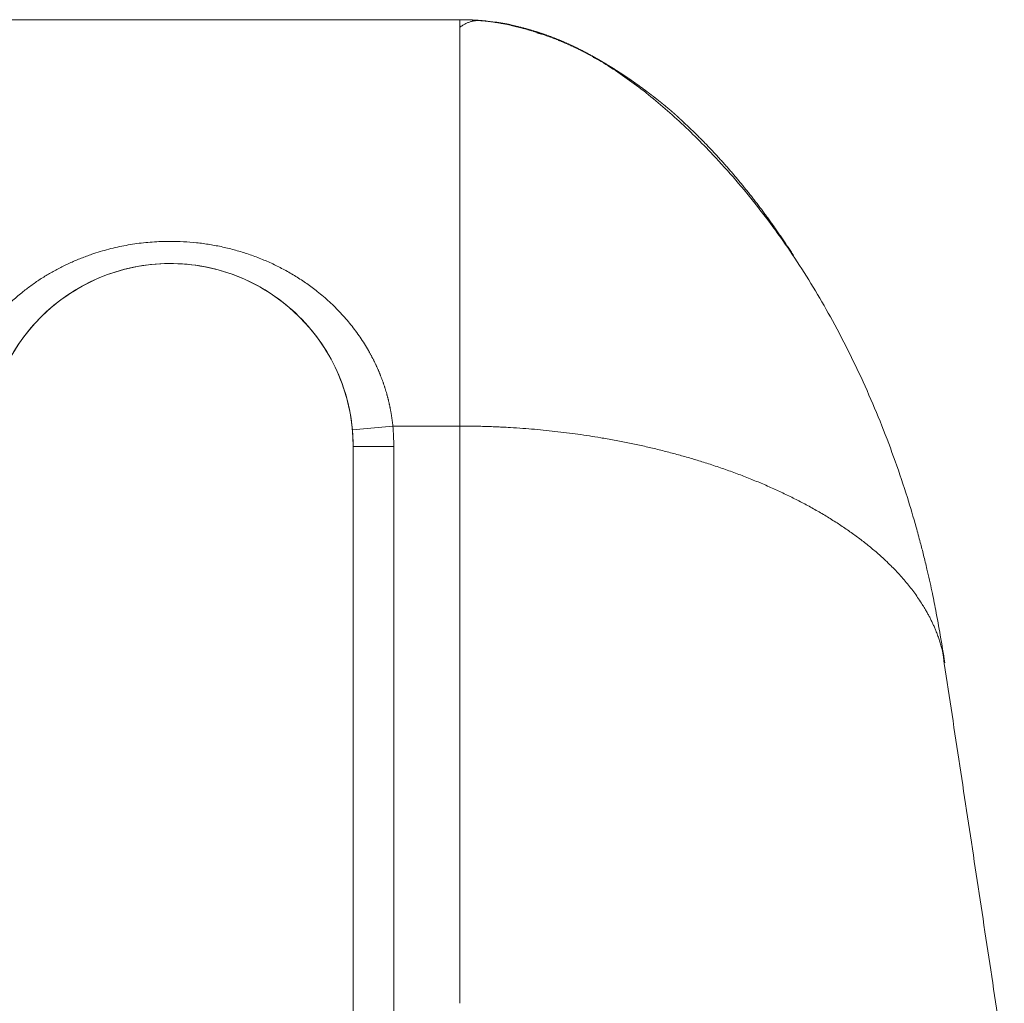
# Model space of a CAD drawing. Header units: millimetres. Extents: x 176 to 9387, y -11044 to -3322.
# Tile 225 of 256: x 8412 to 8509, y -9795 to -9698. Entities that reach past the tile are written whole.
import ezdxf

# ---------------------------------------------------------------- set-up
doc = ezdxf.new("R2010")
doc.units = ezdxf.units.MM
doc.header["$LTSCALE"] = 0.3175
doc.layers.add('1轮廓实线层', color=7, linetype='Continuous', lineweight=18)

msp = doc.modelspace()

# ---------------------------------------------------------------- linework, layer by layer
at = {"layer": '1轮廓实线层'}
for p, q in [((8380.6887, -9698.19279), (8455.35631, -9698.19279)), ((8455.35631, -9698.19279), (8455.35631, -9698.33825)), ((8455.35631, -9707.23884), (8455.35631, -9738.19279)), ((8448.76521, -9738.19279), (8444.78177, -9738.55643)), ((8455.35631, -9738.19279), (8448.76521, -9738.19279)), ((8455.35631, -9738.19279), (8455.35631, -9795.01091)), ((8444.85631, -9812.19279), (8444.85631, -9740.19279)), ((8444.85631, -9740.19279), (8448.85631, -9740.19279)), ((8444.85631, -9831.19279), (8444.85631, -9740.19279)), ((8448.85631, -9740.19279), (8448.85631, -9812.19279))]:
    msp.add_line(p, q, dxfattribs=at)
for radius, end in [(18, 180), (18, 5.2159086), (22, 5.2159086)]:
    msp.add_arc((8426.85631, -9740.19279), radius, 0, end, dxfattribs=at)
for points, degree, knots in [([(8455.35631, -9707.23884), (8455.35631, -9705.73478), (8455.35631, -9702.53512), (8455.35631, -9700.13838), (8455.35631, -9698.6972), (8455.35631, -9698.19315), (8455.35631, -9698.19282)], 5, [0, 0, 0, 0, 0, 0, 0.42822926, 1, 1, 1, 1, 1, 1]), ([(8460.35631, -9698.72421), (8460.35631, -9698.72268), (8460.35631, -9698.721), (8460.35631, -9698.71901), (8460.35631, -9698.71883), (8460.35631, -9698.71864)], 3, [0, 0, 0, 0, 0.90781238, 0.90781238, 1, 1, 1, 1]), ([(8460.35631, -9698.71864), (8460.3812, -9698.72389), (8460.43101, -9698.73441), (8460.5057, -9698.75048), (8460.58042, -9698.76677), (8460.65516, -9698.7833), (8460.72992, -9698.80007), (8460.80472, -9698.81709), (8460.87953, -9698.83434), (8460.95437, -9698.85184), (8461.02923, -9698.86958), (8461.10412, -9698.88756), (8461.17902, -9698.90578), (8461.25396, -9698.92424), (8461.32891, -9698.94295), (8461.40389, -9698.96189), (8461.47889, -9698.98108), (8461.55391, -9699.00051), (8461.62895, -9699.02019), (8461.70402, -9699.04011), (8461.77911, -9699.06027), (8461.85422, -9699.08068), (8461.92935, -9699.10132), (8462.0045, -9699.12222), (8462.07967, -9699.14335), (8462.15487, -9699.16473), (8462.23008, -9699.18636), (8462.30532, -9699.20823), (8462.38057, -9699.23035), (8462.45585, -9699.25271), (8462.53114, -9699.27531), (8462.60646, -9699.29816), (8462.68179, -9699.32126), (8462.75715, -9699.3446), (8462.83252, -9699.36819), (8462.90791, -9699.39202), (8462.98332, -9699.4161), (8463.05875, -9699.44043), (8463.1342, -9699.465), (8463.20967, -9699.48982), (8463.28515, -9699.51489), (8463.36066, -9699.5402), (8463.43618, -9699.56576), (8463.51171, -9699.59157), (8463.58727, -9699.61763), (8463.66284, -9699.64393), (8463.73843, -9699.67049), (8463.81403, -9699.69729), (8463.88966, -9699.72434), (8463.9653, -9699.75163), (8464.04095, -9699.77918), (8464.11662, -9699.80697), (8464.19231, -9699.83502), (8464.26801, -9699.86331), (8464.34373, -9699.89185), (8464.41946, -9699.92064), (8464.49521, -9699.94968), (8464.57098, -9699.97897), (8464.64675, -9700.00852), (8464.72255, -9700.03831), (8464.79835, -9700.06835), (8464.87418, -9700.09864), (8464.92732, -9700.12004), (8464.9552, -9700.13132), (8464.95782, -9700.13238)], 3, [0, 0, 0, 0, 0.01583442, 0.03168428, 0.04754969, 0.06343076, 0.0793276, 0.09524034, 0.11116909, 0.12711396, 0.14307507, 0.15905252, 0.17504644, 0.19105694, 0.20708414, 0.22312814, 0.23918907, 0.25526703, 0.27136214, 0.28747452, 0.30360428, 0.31975153, 0.33591639, 0.35209896, 0.36829938, 0.38451774, 0.40075416, 0.41700876, 0.43328165, 0.44957294, 0.46588274, 0.48221117, 0.49855835, 0.51492437, 0.53130937, 0.54771344, 0.5641367, 0.58057926, 0.59704124, 0.61352275, 0.63002389, 0.64654479, 0.66308555, 0.67964627, 0.69622709, 0.71282809, 0.72944941, 0.74609113, 0.76275338, 0.77943627, 0.7961399, 0.81286439, 0.82960984, 0.84637637, 0.86316407, 0.87997307, 0.89680347, 0.91365537, 0.93052889, 0.94742413, 0.96434121, 0.98128022, 0.99824127, 1, 1, 1, 1]), ([(8460.35631, -9698.7423), (8460.35631, -9698.73222), (8460.35631, -9698.72635), (8460.35631, -9698.72442), (8460.35631, -9698.72426), (8460.35631, -9698.72421)], 3, [0, 0, 0, 0, 0.8669389, 0.8669389, 1, 1, 1, 1]), ([(8469.3602, -9702.32999), (8469.33334, -9702.31434), (8469.27962, -9702.28304), (8469.19892, -9702.23636), (8469.11816, -9702.1899), (8469.03733, -9702.14367), (8468.95642, -9702.09768), (8468.87545, -9702.05191), (8468.7944, -9702.00637), (8468.71328, -9701.96107), (8468.63209, -9701.91599), (8468.55084, -9701.87116), (8468.46951, -9701.82655), (8468.38811, -9701.78218), (8468.30664, -9701.73805), (8468.22511, -9701.69415), (8468.1435, -9701.65049), (8468.06182, -9701.60707), (8467.98008, -9701.56388), (8467.89826, -9701.52094), (8467.81638, -9701.47823), (8467.73443, -9701.43576), (8467.65241, -9701.39354), (8467.57032, -9701.35156), (8467.48817, -9701.30982), (8467.40594, -9701.26832), (8467.32365, -9701.22706), (8467.24129, -9701.18606), (8467.15886, -9701.14529), (8467.07636, -9701.10477), (8466.9938, -9701.0645), (8466.91117, -9701.02448), (8466.82848, -9700.9847), (8466.74571, -9700.94518), (8466.66288, -9700.9059), (8466.57998, -9700.86687), (8466.49702, -9700.82809), (8466.41399, -9700.78957), (8466.33089, -9700.75129), (8466.24773, -9700.71327), (8466.1645, -9700.67551), (8466.08121, -9700.638), (8465.99785, -9700.60074), (8465.91442, -9700.56374), (8465.83093, -9700.52699), (8465.74737, -9700.4905), (8465.66375, -9700.45427), (8465.58006, -9700.4183), (8465.49631, -9700.38259), (8465.41249, -9700.34714), (8465.32861, -9700.31195), (8465.24466, -9700.27702), (8465.16065, -9700.24235), (8465.07657, -9700.20794), (8464.99243, -9700.1738), (8464.90823, -9700.13993), (8464.82396, -9700.10631), (8464.73963, -9700.07297), (8464.65523, -9700.03989), (8464.57077, -9700.00707), (8464.48625, -9699.97453), (8464.40166, -9699.94225), (8464.31701, -9699.91025), (8464.2323, -9699.87851), (8464.14752, -9699.84705), (8464.06268, -9699.81585), (8463.97778, -9699.78493), (8463.89281, -9699.75428), (8463.80778, -9699.72391), (8463.72269, -9699.69381), (8463.63753, -9699.66398), (8463.55232, -9699.63443), (8463.46704, -9699.60516), (8463.3817, -9699.57617), (8463.29629, -9699.54745), (8463.21083, -9699.51902), (8463.1253, -9699.49086), (8463.03971, -9699.46298), (8462.95406, -9699.43539), (8462.86834, -9699.40808), (8462.78257, -9699.38105), (8462.69673, -9699.3543), (8462.61084, -9699.32784), (8462.52488, -9699.30166), (8462.43886, -9699.27577), (8462.35278, -9699.25017), (8462.26664, -9699.22485), (8462.18043, -9699.19982), (8462.09417, -9699.17508), (8462.00785, -9699.15064), (8461.92146, -9699.12648), (8461.83502, -9699.10261), (8461.74851, -9699.07904), (8461.66195, -9699.05575), (8461.57532, -9699.03277), (8461.48864, -9699.01007), (8461.40189, -9698.98768), (8461.31509, -9698.96558), (8461.22822, -9698.94377), (8461.1413, -9698.92227), (8461.05431, -9698.90106), (8460.96727, -9698.88015), (8460.88017, -9698.85954), (8460.79301, -9698.83924), (8460.70579, -9698.81923), (8460.61851, -9698.79953), (8460.53117, -9698.78014), (8460.44378, -9698.76103), (8460.38546, -9698.74854), (8460.35631, -9698.7423)], 3, [0, 0, 0, 0, 0.00958317, 0.01916094, 0.02873332, 0.03830032, 0.04786194, 0.05741821, 0.06696913, 0.07651471, 0.08605498, 0.09558994, 0.1051196, 0.11464399, 0.12416312, 0.133677, 0.14318566, 0.15268911, 0.16218736, 0.17168044, 0.18116837, 0.19065116, 0.20012884, 0.20960143, 0.21906895, 0.22853143, 0.23798888, 0.24744133, 0.25688881, 0.26633133, 0.27576894, 0.28520164, 0.29462948, 0.30405248, 0.31347066, 0.32288406, 0.3322927, 0.34169662, 0.35109585, 0.36049042, 0.36988036, 0.3792657, 0.38864649, 0.39802274, 0.40739451, 0.41676182, 0.42612472, 0.43548323, 0.4448374, 0.45418727, 0.46353288, 0.47287425, 0.48221145, 0.4915445, 0.50087346, 0.51019835, 0.51951924, 0.52883615, 0.53814915, 0.54745826, 0.55676354, 0.56606504, 0.57536281, 0.58465688, 0.59394732, 0.60323417, 0.61251748, 0.6217973, 0.63107369, 0.6403467, 0.64961638, 0.65888279, 0.66814598, 0.67740601, 0.68666293, 0.6959168, 0.70516768, 0.71441563, 0.7236607, 0.73290297, 0.74214247, 0.75137929, 0.76061348, 0.7698451, 0.77907422, 0.7883009, 0.79752521, 0.80674721, 0.81596697, 0.82518455, 0.83440003, 0.84361347, 0.85282494, 0.86203452, 0.87124226, 0.88044825, 0.88965255, 0.89885525, 0.9080564, 0.91725609, 0.92645439, 0.93565138, 0.94484713, 0.95404172, 0.96323522, 0.97242772, 0.9816193, 0.99081003, 1, 1, 1, 1]), ([(8464.95783, -9700.13238), (8464.9805, -9700.14155), (8465.02848, -9700.16104), (8465.10172, -9700.19101), (8465.1776, -9700.22231), (8465.25349, -9700.25385), (8465.32939, -9700.28565), (8465.40531, -9700.31769), (8465.48124, -9700.34999), (8465.55718, -9700.38254), (8465.63313, -9700.41534), (8465.7091, -9700.44839), (8465.78508, -9700.4817), (8465.86107, -9700.51526), (8465.93707, -9700.54906), (8466.01308, -9700.58313), (8466.08911, -9700.61744), (8466.16514, -9700.65201), (8466.24119, -9700.68683), (8466.31725, -9700.7219), (8466.39331, -9700.75722), (8466.46939, -9700.7928), (8466.54548, -9700.82863), (8466.62158, -9700.86471), (8466.69768, -9700.90105), (8466.7738, -9700.93764), (8466.84993, -9700.97449), (8466.92607, -9701.01159), (8467.00221, -9701.04894), (8467.07837, -9701.08654), (8467.15453, -9701.1244), (8467.2307, -9701.16252), (8467.30688, -9701.20089), (8467.38307, -9701.23951), (8467.45926, -9701.27839), (8467.53547, -9701.31752), (8467.61168, -9701.3569), (8467.6879, -9701.39655), (8467.76412, -9701.43644), (8467.84036, -9701.47659), (8467.9166, -9701.517), (8467.99284, -9701.55766), (8468.0691, -9701.59858), (8468.14536, -9701.63975), (8468.22162, -9701.68117), (8468.29789, -9701.72286), (8468.37417, -9701.7648), (8468.45045, -9701.80699), (8468.52674, -9701.84944), (8468.60304, -9701.89214), (8468.67934, -9701.93511), (8468.75564, -9701.97832), (8468.83195, -9702.0218), (8468.90826, -9702.06552), (8468.98458, -9702.10951), (8469.0609, -9702.15375), (8469.13722, -9702.19825), (8469.21355, -9702.24301), (8469.28989, -9702.28801), (8469.34072, -9702.31819), (8469.36616, -9702.33329)], 3, [0, 0, 0, 0, 0.01487887, 0.0314987, 0.04814039, 0.06480403, 0.08148975, 0.09819762, 0.11492777, 0.13168029, 0.14845528, 0.16525285, 0.1820731, 0.19891612, 0.21578202, 0.2326709, 0.24958286, 0.266518, 0.28347642, 0.30045822, 0.3174635, 0.33449236, 0.35154488, 0.36862119, 0.38572136, 0.4028455, 0.41999371, 0.43716608, 0.45436271, 0.4715837, 0.48882913, 0.50609911, 0.52339373, 0.54071309, 0.55805728, 0.57542639, 0.59282052, 0.61023976, 0.6276842, 0.64515394, 0.66264907, 0.68016968, 0.69771586, 0.7152877, 0.73288529, 0.75050873, 0.7681581, 0.78583349, 0.803535, 0.8212627, 0.8390167, 0.85679707, 0.8746039, 0.89243729, 0.91029731, 0.92818406, 0.94609762, 0.96403807, 0.9820055, 1, 1, 1, 1]), ([(8503.0885, -9761.49172), (8502.95299, -9760.60007), (8502.67527, -9758.89544), (8502.24454, -9756.50045), (8501.80551, -9754.32819), (8501.39984, -9752.52168), (8501.01039, -9750.92037), (8500.66138, -9749.56059), (8500.1465, -9747.66684), (8499.35309, -9744.99443), (8497.84479, -9740.48417), (8495.5077, -9734.6141), (8492.27268, -9728.04702), (8488.64783, -9721.97463), (8484.75784, -9716.55656), (8480.74433, -9711.87559), (8476.78712, -9707.95337), (8473.07571, -9704.80975), (8470.5264, -9703.07804), (8469.25539, -9702.30157)], 3, [0, 0, 0, 0, 0.03918548, 0.07421482, 0.10102383, 0.13178873, 0.15195496, 0.17029926, 0.19288142, 0.23693644, 0.29138477, 0.39925689, 0.50983043, 0.60653326, 0.70295433, 0.79755795, 0.86707496, 0.93534383, 1, 1, 1, 1]), ([(8477.06013, -9707.98678), (8477.05575, -9707.98249), (8477.04699, -9707.9739), (8477.03359, -9707.96086), (8477.02002, -9707.94768), (8477.00623, -9707.93436), (8476.99225, -9707.9209), (8476.97807, -9707.9073), (8476.96369, -9707.89356), (8476.9491, -9707.87967), (8476.93432, -9707.86565), (8476.91934, -9707.85148), (8476.90415, -9707.83717), (8476.88877, -9707.82272), (8476.87318, -9707.80812), (8476.85739, -9707.79339), (8476.8414, -9707.77851), (8476.82522, -9707.76349), (8476.80883, -9707.74833), (8476.79224, -9707.73303), (8476.77544, -9707.71759), (8476.75845, -9707.702), (8476.74126, -9707.68627), (8476.72386, -9707.67041), (8476.70626, -9707.6544), (8476.68846, -9707.63824), (8476.67046, -9707.62195), (8476.65226, -9707.60552), (8476.63386, -9707.58894), (8476.61525, -9707.57222), (8476.59645, -9707.55536), (8476.57744, -9707.53837), (8476.55822, -9707.52123), (8476.53881, -9707.50394), (8476.5192, -9707.48652), (8476.49938, -9707.46896), (8476.47936, -9707.45126), (8476.45913, -9707.43341), (8476.43871, -9707.41543), (8476.41808, -9707.3973), (8476.39725, -9707.37904), (8476.37621, -9707.36063), (8476.35498, -9707.34209), (8476.33354, -9707.32341), (8476.31189, -9707.30458), (8476.29005, -9707.28562), (8476.268, -9707.26652), (8476.24574, -9707.24728), (8476.22329, -9707.2279), (8476.20063, -9707.20838), (8476.17776, -9707.18873), (8476.15469, -9707.16893), (8476.13142, -9707.149), (8476.10795, -9707.12893), (8476.08426, -9707.10872), (8476.06038, -9707.08838), (8476.03629, -9707.0679), (8476.012, -9707.04728), (8475.9875, -9707.02652), (8475.96279, -9707.00563), (8475.93789, -9706.98461), (8475.91277, -9706.96345), (8475.88745, -9706.94215), (8475.86193, -9706.92072), (8475.8362, -9706.89915), (8475.81027, -9706.87745), (8475.78413, -9706.85561), (8475.75778, -9706.83364), (8475.73123, -9706.81154), (8475.70447, -9706.7893), (8475.67751, -9706.76693), (8475.65034, -9706.74443), (8475.62296, -9706.72179), (8475.59538, -9706.69903), (8475.56759, -9706.67613), (8475.5396, -9706.6531), (8475.51139, -9706.62994), (8475.48299, -9706.60665), (8475.45437, -9706.58323), (8475.42555, -9706.55968), (8475.39652, -9706.536), (8475.36728, -9706.5122), (8475.33783, -9706.48826), (8475.30818, -9706.4642), (8475.27832, -9706.44001), (8475.24825, -9706.41569), (8475.21798, -9706.39124), (8475.18749, -9706.36667), (8475.1568, -9706.34197), (8475.1259, -9706.31715), (8475.09479, -9706.29221), (8475.06347, -9706.26714), (8475.03195, -9706.24194), (8475.00021, -9706.21662), (8474.96827, -9706.19118), (8474.93611, -9706.16562), (8474.90375, -9706.13993), (8474.87118, -9706.11413), (8474.8384, -9706.0882), (8474.80541, -9706.06215), (8474.77221, -9706.03599), (8474.7388, -9706.0097), (8474.70518, -9705.98329), (8474.67135, -9705.95677), (8474.63731, -9705.93013), (8474.60307, -9705.90337), (8474.56861, -9705.8765), (8474.53394, -9705.84951), (8474.49906, -9705.82241), (8474.46396, -9705.79519), (8474.42866, -9705.76786), (8474.39315, -9705.74041), (8474.35743, -9705.71286), (8474.32149, -9705.68519), (8474.28535, -9705.65741), (8474.24899, -9705.62951), (8474.21242, -9705.60151), (8474.17564, -9705.5734), (8474.13865, -9705.54518), (8474.10145, -9705.51686), (8474.06403, -9705.48842), (8474.0264, -9705.45988), (8473.98856, -9705.43123), (8473.95051, -9705.40248), (8473.91225, -9705.37363), (8473.87377, -9705.34467), (8473.83509, -9705.3156), (8473.79619, -9705.28644), (8473.75707, -9705.25717), (8473.71775, -9705.22781), (8473.67821, -9705.19834), (8473.63846, -9705.16877), (8473.59849, -9705.13911), (8473.55832, -9705.10935), (8473.51793, -9705.07949), (8473.47732, -9705.04954), (8473.43651, -9705.01949), (8473.39548, -9704.98935), (8473.35423, -9704.95911), (8473.31278, -9704.92879), (8473.27111, -9704.89837), (8473.22922, -9704.86786), (8473.18712, -9704.83726), (8473.14481, -9704.80657), (8473.10229, -9704.77579), (8473.05955, -9704.74493), (8473.01659, -9704.71398), (8472.97342, -9704.68294), (8472.93004, -9704.65182), (8472.88645, -9704.62062), (8472.84264, -9704.58934), (8472.79861, -9704.55797), (8472.75437, -9704.52652), (8472.70992, -9704.495), (8472.66525, -9704.46339), (8472.62037, -9704.43171), (8472.57527, -9704.39995), (8472.52996, -9704.36812), (8472.48443, -9704.33621), (8472.43869, -9704.30422), (8472.39274, -9704.27217), (8472.34657, -9704.24004), (8472.30018, -9704.20785), (8472.25358, -9704.17558), (8472.20677, -9704.14325), (8472.15974, -9704.11085), (8472.1125, -9704.07838), (8472.06504, -9704.04585), (8472.01736, -9704.01325), (8471.96947, -9703.98059), (8471.92137, -9703.94788), (8471.87305, -9703.9151), (8471.82452, -9703.88226), (8471.77577, -9703.84936), (8471.7268, -9703.81641), (8471.67762, -9703.7834), (8471.62823, -9703.75034), (8471.57862, -9703.71722), (8471.5288, -9703.68405), (8471.47876, -9703.65083), (8471.42851, -9703.61756), (8471.37804, -9703.58425), (8471.32735, -9703.55088), (8471.27646, -9703.51747), (8471.22534, -9703.48402), (8471.17402, -9703.45052), (8471.12247, -9703.41698), (8471.07072, -9703.3834), (8471.01875, -9703.34978), (8470.96656, -9703.31613), (8470.91416, -9703.28243), (8470.86154, -9703.2487), (8470.80871, -9703.21494), (8470.75567, -9703.18115), (8470.70241, -9703.14732), (8470.64894, -9703.11347), (8470.59525, -9703.07958), (8470.54135, -9703.04567), (8470.48724, -9703.01173), (8470.43291, -9702.97777), (8470.37837, -9702.94379), (8470.32361, -9702.90979), (8470.26864, -9702.87576), (8470.21346, -9702.84172), (8470.15806, -9702.80766), (8470.10245, -9702.77359), (8470.04663, -9702.7395), (8469.99059, -9702.7054), (8469.93434, -9702.67129), (8469.87788, -9702.63717), (8469.82121, -9702.60304), (8469.76432, -9702.56891), (8469.70722, -9702.53477), (8469.6499, -9702.50063), (8469.59238, -9702.46649), (8469.53464, -9702.43235), (8469.47669, -9702.39821), (8469.41854, -9702.36407), (8469.37966, -9702.34136), (8469.3602, -9702.32999)], 3, [0, 0, 0, 0, 0.003355, 0.00671294, 0.010074, 0.01343839, 0.01680628, 0.02017788, 0.02355336, 0.02693291, 0.03031672, 0.03370498, 0.03709786, 0.04049555, 0.04389822, 0.04730607, 0.05071926, 0.05413797, 0.05756238, 0.06099266, 0.06442898, 0.06787152, 0.07132045, 0.07477593, 0.07823814, 0.08170723, 0.08518337, 0.08866673, 0.09215746, 0.09565573, 0.09916169, 0.10267551, 0.10619733, 0.10972732, 0.11326561, 0.11681238, 0.12036776, 0.1239319, 0.12750495, 0.13108705, 0.13467835, 0.13827899, 0.14188911, 0.14550885, 0.14913835, 0.15277774, 0.15642715, 0.16008672, 0.16375659, 0.16743687, 0.1711277, 0.17482921, 0.17854151, 0.18226474, 0.18599901, 0.18974445, 0.19350118, 0.1972693, 0.20104894, 0.20484022, 0.20864324, 0.21245812, 0.21628497, 0.22012389, 0.22397499, 0.22783839, 0.23171417, 0.23560245, 0.23950333, 0.2434169, 0.24734327, 0.25128253, 0.25523478, 0.2592001, 0.2631786, 0.26717037, 0.27117549, 0.27519406, 0.27922616, 0.28327188, 0.28733129, 0.2914045, 0.29549157, 0.29959259, 0.30370763, 0.30783678, 0.31198012, 0.31613771, 0.32030963, 0.32449596, 0.32869676, 0.33291211, 0.33714208, 0.34138673, 0.34564614, 0.34992036, 0.35420946, 0.35851351, 0.36283256, 0.36716668, 0.37151593, 0.37588037, 0.38026005, 0.38465504, 0.38906537, 0.39349112, 0.39793234, 0.40238907, 0.40686136, 0.41134928, 0.41585286, 0.42037215, 0.42490721, 0.42945807, 0.43402478, 0.43860739, 0.44320594, 0.44782047, 0.45245102, 0.45709763, 0.46176035, 0.4664392, 0.47113423, 0.47584547, 0.48057296, 0.48531673, 0.49007682, 0.49485326, 0.49964608, 0.50445531, 0.50928098, 0.51412312, 0.51898176, 0.52385693, 0.52874866, 0.53365696, 0.53858187, 0.5435234, 0.54848159, 0.55345646, 0.55844802, 0.5634563, 0.56848133, 0.57352311, 0.57858166, 0.58365702, 0.58874919, 0.59385819, 0.59898404, 0.60412675, 0.60928634, 0.61446282, 0.6196562, 0.62486651, 0.63009374, 0.63533791, 0.64059904, 0.64587713, 0.65117219, 0.65648423, 0.66181327, 0.6671593, 0.67252233, 0.67790238, 0.68329944, 0.68871353, 0.69414464, 0.69959279, 0.70505797, 0.7105402, 0.71603946, 0.72155577, 0.72708913, 0.73263954, 0.738207, 0.7437915, 0.74939306, 0.75501166, 0.76064732, 0.76630002, 0.77196976, 0.77765655, 0.78336038, 0.78908125, 0.79481915, 0.80057408, 0.80634604, 0.81213503, 0.81794103, 0.82376404, 0.82960406, 0.83546108, 0.8413351, 0.8472261, 0.85313409, 0.85905906, 0.86500099, 0.87095989, 0.87693573, 0.88292853, 0.88893826, 0.89496493, 0.90100852, 0.90706902, 0.91314642, 0.91924072, 0.92535191, 0.93147998, 0.93762491, 0.94378671, 0.94996535, 0.95616084, 0.96237316, 0.9686023, 0.97484825, 0.98111101, 0.98739056, 0.99368689, 1, 1, 1, 1]), ([(8455.35631, -9738.19279), (8455.35631, -9735.0554), (8455.35631, -9728.7672), (8455.35631, -9721.90973), (8455.35631, -9715.64077), (8455.35631, -9710.33264), (8455.35631, -9707.74372), (8455.35631, -9707.23884)], 5, [0, 0, 0, 0, 0, 0, 0.44418468, 0.88836932, 1, 1, 1, 1, 1, 1]), ([(8477.44409, -9708.38406), (8477.44339, -9708.38322), (8477.44023, -9708.37943), (8477.43432, -9708.37243), (8477.42595, -9708.36269), (8477.41696, -9708.3524), (8477.40734, -9708.34155), (8477.39711, -9708.33015), (8477.38625, -9708.3182), (8477.37477, -9708.30569), (8477.36267, -9708.29264), (8477.34994, -9708.27903), (8477.33659, -9708.26488), (8477.32262, -9708.25019), (8477.30802, -9708.23494), (8477.2928, -9708.21916), (8477.27695, -9708.20283), (8477.26048, -9708.18595), (8477.24338, -9708.16854), (8477.22565, -9708.15059), (8477.2073, -9708.1321), (8477.18832, -9708.11308), (8477.16871, -9708.09352), (8477.14847, -9708.07342), (8477.1276, -9708.0528), (8477.10609, -9708.03164), (8477.084, -9708.00998), (8477.06875, -9707.99512), (8477.06113, -9707.98768)], 3, [0, 0, 0, 0, 0.01169595, 0.05206238, 0.092296, 0.13240488, 0.17239714, 0.21228095, 0.25206452, 0.29175611, 0.33136402, 0.37089659, 0.41036215, 0.4497691, 0.48912581, 0.52844068, 0.56772213, 0.60697854, 0.64621831, 0.68544982, 0.72468141, 0.76392143, 0.80317816, 0.84245986, 0.88177476, 0.92113102, 0.96053674, 1, 1, 1, 1]), ([(8404.9474, -9738.19279), (8404.9496, -9738.17116), (8404.95399, -9738.12791), (8404.96086, -9738.06306), (8404.96795, -9737.99825), (8404.97528, -9737.93348), (8404.98283, -9737.86875), (8404.99061, -9737.80406), (8404.99863, -9737.73941), (8405.00687, -9737.6748), (8405.01535, -9737.61023), (8405.02405, -9737.5457), (8405.03299, -9737.48121), (8405.04215, -9737.41676), (8405.05155, -9737.35236), (8405.06117, -9737.28799), (8405.07103, -9737.22366), (8405.08112, -9737.15938), (8405.09143, -9737.09513), (8405.10198, -9737.03093), (8405.11276, -9736.96677), (8405.12376, -9736.90265), (8405.135, -9736.83858), (8405.14647, -9736.77454), (8405.15817, -9736.71055), (8405.1701, -9736.6466), (8405.18226, -9736.58269), (8405.19464, -9736.51883), (8405.20726, -9736.45501), (8405.22011, -9736.39123), (8405.23319, -9736.32749), (8405.2465, -9736.2638), (8405.26004, -9736.20015), (8405.27381, -9736.13655), (8405.28781, -9736.07299), (8405.30205, -9736.00947), (8405.31651, -9735.946), (8405.3312, -9735.88257), (8405.34612, -9735.81919), (8405.36127, -9735.75585), (8405.37665, -9735.69256), (8405.39227, -9735.62931), (8405.40811, -9735.5661), (8405.42418, -9735.50295), (8405.44049, -9735.43983), (8405.45702, -9735.37676), (8405.47378, -9735.31374), (8405.49078, -9735.25077), (8405.508, -9735.18784), (8405.52546, -9735.12495), (8405.54314, -9735.06211), (8405.56106, -9734.99932), (8405.5792, -9734.93658), (8405.59758, -9734.87388), (8405.61618, -9734.81123), (8405.63502, -9734.74862), (8405.65409, -9734.68606), (8405.67338, -9734.62355), (8405.69291, -9734.56109), (8405.71267, -9734.49867), (8405.73265, -9734.43631), (8405.75287, -9734.37399), (8405.77332, -9734.31171), (8405.794, -9734.24949), (8405.81491, -9734.18731), (8405.83604, -9734.12518), (8405.85741, -9734.0631), (8405.87901, -9734.00107), (8405.90084, -9733.93909), (8405.9229, -9733.87716), (8405.94519, -9733.81527), (8405.96771, -9733.75344), (8405.99046, -9733.69165), (8406.01344, -9733.62991), (8406.03665, -9733.56823), (8406.06009, -9733.50659), (8406.08376, -9733.445), (8406.10767, -9733.38346), (8406.1318, -9733.32197), (8406.15616, -9733.26054), (8406.18075, -9733.19915), (8406.20558, -9733.13781), (8406.23063, -9733.07652), (8406.25591, -9733.01529), (8406.28143, -9732.9541), (8406.30717, -9732.89297), (8406.33314, -9732.83188), (8406.35935, -9732.77085), (8406.38578, -9732.70987), (8406.41245, -9732.64894), (8406.43934, -9732.58806), (8406.46647, -9732.52723), (8406.49382, -9732.46646), (8406.52141, -9732.40573), (8406.54922, -9732.34506), (8406.57727, -9732.28444), (8406.60555, -9732.22387), (8406.63405, -9732.16336), (8406.66279, -9732.10289), (8406.69176, -9732.04248), (8406.72095, -9731.98213), (8406.75038, -9731.92182), (8406.78004, -9731.86157), (8406.80993, -9731.80137), (8406.84005, -9731.74122), (8406.87039, -9731.68113), (8406.90097, -9731.62109), (8406.93178, -9731.5611), (8406.96282, -9731.50117), (8406.99409, -9731.44129), (8407.02559, -9731.38147), (8407.05732, -9731.32169), (8407.08928, -9731.26198), (8407.12147, -9731.20231), (8407.15389, -9731.1427), (8407.18655, -9731.08315), (8407.21943, -9731.02365), (8407.25254, -9730.9642), (8407.28588, -9730.90481), (8407.31945, -9730.84547), (8407.55556, -9730.4314), (8408.01775, -9729.67934), (8408.75894, -9728.62939), (8409.5639, -9727.63166), (8410.43258, -9726.68599), (8411.36488, -9725.79199), (8412.16637, -9725.1139), (8412.80193, -9724.62087), (8413.24823, -9724.29216), (8413.70124, -9723.97577), (8414.16096, -9723.67161), (8414.62737, -9723.37959), (8415.10049, -9723.09962), (8415.58031, -9722.83163), (8416.06683, -9722.57552), (8416.56005, -9722.33121), (8417.05997, -9722.09862), (8417.56658, -9721.87766), (8418.0799, -9721.66826), (8418.59992, -9721.47034), (8419.22623, -9721.24852), (8419.95992, -9721.01299), (8420.80233, -9720.77647), (8421.64957, -9720.57195), (8422.50162, -9720.39921), (8423.35849, -9720.25803), (8424.22018, -9720.14822), (8425.08666, -9720.06964), (8425.95794, -9720.0222), (8426.97807, -9720.0031), (8428.14336, -9720.03273), (8429.44754, -9720.13656), (8430.74147, -9720.31108), (8432.02509, -9720.55681), (8433.29837, -9720.87441), (8434.55072, -9721.26158), (8435.7742, -9721.7138), (8436.96017, -9722.22871), (8438.10998, -9722.80796), (8439.2236, -9723.45257), (8440.30102, -9724.16365), (8441.41163, -9724.99417), (8442.53307, -9725.95084), (8443.63694, -9727.04359), (8444.64545, -9728.20682), (8445.55844, -9729.44083), (8446.12424, -9730.34409), (8446.41879, -9730.86044), (8446.47871, -9730.967), (8446.53788, -9731.07377), (8446.59631, -9731.18075), (8446.654, -9731.28794), (8446.71094, -9731.39533), (8446.76714, -9731.50293), (8446.8226, -9731.61074), (8446.8773, -9731.71875), (8446.93127, -9731.82697), (8446.98449, -9731.93539), (8447.03697, -9732.04401), (8447.0887, -9732.15284), (8447.13969, -9732.26188), (8447.18993, -9732.37111), (8447.23943, -9732.48054), (8447.28818, -9732.59018), (8447.33619, -9732.70002), (8447.38346, -9732.81005), (8447.42998, -9732.92029), (8447.47576, -9733.03072), (8447.52079, -9733.14135), (8447.56508, -9733.25218), (8447.60862, -9733.3632), (8447.65142, -9733.47442), (8447.69348, -9733.58583), (8447.73479, -9733.69744), (8447.77536, -9733.80924), (8447.81518, -9733.92123), (8447.85426, -9734.03342), (8447.89259, -9734.14579), (8447.93018, -9734.25836), (8447.96703, -9734.37111), (8448.00313, -9734.48405), (8448.03848, -9734.59719), (8448.0731, -9734.7105), (8448.10696, -9734.82401), (8448.14009, -9734.9377), (8448.17247, -9735.05157), (8448.2041, -9735.16563), (8448.23499, -9735.27987), (8448.26514, -9735.3943), (8448.29454, -9735.5089), (8448.3232, -9735.62369), (8448.35111, -9735.73865), (8448.37828, -9735.8538), (8448.4047, -9735.96912), (8448.43038, -9736.08462), (8448.45532, -9736.20029), (8448.47951, -9736.31614), (8448.50296, -9736.43217), (8448.52566, -9736.54836), (8448.54762, -9736.66474), (8448.56883, -9736.78128), (8448.5893, -9736.89799), (8448.60902, -9737.01487), (8448.62801, -9737.13192), (8448.64624, -9737.24914), (8448.66373, -9737.36653), (8448.68048, -9737.48408), (8448.69648, -9737.60179), (8448.71174, -9737.71967), (8448.72626, -9737.83771), (8448.74002, -9737.95592), (8448.75309, -9738.07428), (8448.76117, -9738.15328), (8448.76521, -9738.19279)], 3, [0, 0, 0, 0, 0.00103353, 0.00206684, 0.00309992, 0.00413279, 0.00516548, 0.00619798, 0.00723031, 0.0082625, 0.00929454, 0.01032645, 0.01135826, 0.01238996, 0.01342157, 0.01445311, 0.01548459, 0.01651602, 0.01754742, 0.0185788, 0.01961017, 0.02064154, 0.02167294, 0.02270436, 0.02373584, 0.02476737, 0.02579897, 0.02683066, 0.02786245, 0.02889434, 0.02992637, 0.03095853, 0.03199084, 0.03302332, 0.03405598, 0.03508883, 0.03612188, 0.03715515, 0.03818865, 0.03922239, 0.0402564, 0.04129067, 0.04232523, 0.04336008, 0.04439524, 0.04543073, 0.04646655, 0.04750272, 0.04853925, 0.04957616, 0.05061346, 0.05165116, 0.05268927, 0.05372781, 0.05476679, 0.05580623, 0.05684613, 0.05788651, 0.05892738, 0.05996876, 0.06101066, 0.06205308, 0.06309605, 0.06413958, 0.06518368, 0.06622836, 0.06727364, 0.06831952, 0.06936602, 0.07041316, 0.07146094, 0.07250938, 0.07355849, 0.07460829, 0.07565878, 0.07670999, 0.07776191, 0.07881457, 0.07986797, 0.08092213, 0.08197707, 0.08303278, 0.0840893, 0.08514662, 0.08620477, 0.08726374, 0.08832356, 0.08938424, 0.09044579, 0.09150823, 0.09257155, 0.09363578, 0.09470093, 0.09576702, 0.09683404, 0.09790202, 0.09897096, 0.10004088, 0.1011118, 0.10218371, 0.10325664, 0.10433059, 0.10540558, 0.10648162, 0.10755873, 0.1086369, 0.10971616, 0.11079651, 0.11187797, 0.11296055, 0.11404426, 0.11512911, 0.11621512, 0.11730228, 0.11839063, 0.11948016, 0.12057089, 0.12166283, 0.12275599, 0.12385038, 0.12494601, 0.14571451, 0.16640475, 0.18709212, 0.20785202, 0.22875908, 0.24988637, 0.25890789, 0.26789273, 0.27684606, 0.2857731, 0.29467911, 0.3035694, 0.31244931, 0.32132417, 0.33019935, 0.33908022, 0.34797212, 0.35688037, 0.36581029, 0.37476712, 0.38883957, 0.40280998, 0.41669992, 0.43053135, 0.4443265, 0.45810776, 0.47189763, 0.48571852, 0.49959272, 0.52039134, 0.54110159, 0.56179951, 0.58256128, 0.60346238, 0.62457681, 0.64544925, 0.66622094, 0.68696, 0.70773493, 0.72861382, 0.7496638, 0.77516888, 0.80028243, 0.82512982, 0.84984045, 0.87454589, 0.87651163, 0.87847383, 0.88043255, 0.88238787, 0.88433986, 0.88628858, 0.88823409, 0.89017648, 0.89211582, 0.89405216, 0.89598559, 0.89791617, 0.89984397, 0.90176907, 0.90369154, 0.90561145, 0.90752887, 0.90944388, 0.91135655, 0.91326695, 0.91517515, 0.91708123, 0.91898526, 0.92088733, 0.92278749, 0.92468583, 0.92658242, 0.92847734, 0.93037066, 0.93226245, 0.9341528, 0.93604178, 0.93792946, 0.93981593, 0.94170125, 0.94358551, 0.94546877, 0.94735113, 0.94923265, 0.95111341, 0.95299348, 0.95487296, 0.9567519, 0.9586304, 0.96050852, 0.96238635, 0.96426396, 0.96614143, 0.96801883, 0.96989625, 0.97177376, 0.97365144, 0.97552937, 0.97740762, 0.97928627, 0.9811654, 0.98304509, 0.98492541, 0.98680644, 0.98868826, 0.99057094, 0.99245457, 0.99433921, 0.99622494, 0.99811185, 1, 1, 1, 1]), ([(8444.78199, -9738.55641), (8444.72304, -9737.91035), (8444.62924, -9737.27016), (8444.26627, -9735.46966), (8443.90949, -9734.31092), (8442.53029, -9731.03006), (8441.1763, -9729.0395), (8437.85451, -9725.75334), (8435.8561, -9724.42753), (8432.58895, -9723.08953), (8431.43114, -9722.74335), (8429.09754, -9722.29338), (8427.91634, -9722.18427), (8425.52424, -9722.20234), (8424.31902, -9722.33309), (8421.99756, -9722.82042), (8420.85753, -9723.18032), (8418.67497, -9724.11562), (8417.64774, -9724.6822), (8415.71241, -9726.00865), (8414.801, -9726.77502), (8412.48921, -9729.14027), (8411.25601, -9730.96037), (8410.38435, -9732.93555)], 3, [0, 0, 0, 0, 0.04068767, 0.04068767, 0.11546624, 0.11546624, 0.26502338, 0.26502338, 0.41458052, 0.41458052, 0.48935909, 0.48935909, 0.56413766, 0.56413766, 0.63891623, 0.63891623, 0.7136948, 0.7136948, 0.78847337, 0.78847337, 0.86325194, 0.86325194, 1, 1, 1, 1]), ([(8455.35631, -9738.19279), (8459.17629, -9738.19279), (8466.73263, -9738.62618), (8475.79827, -9740.18382), (8485.59521, -9743.37421), (8494.87187, -9748.74049), (8499.79993, -9753.63644), (8501.86543, -9757.02377), (8502.73422, -9759.55193), (8503.02477, -9761.09213), (8503.07025, -9761.37492)], 5, [0, 0, 0, 0, 0, 0, 0.26779139, 0.53558277, 0.66947847, 0.80337416, 0.96404899, 1, 1, 1, 1, 1, 1])]:
    msp.add_open_spline(points, degree=degree, knots=knots, dxfattribs=at)
for points, degree in [([(8458.01975, -9698.33246), (8457.49655, -9698.27703), (8456.96863, -9698.23513), (8456.43595, -9698.20698), (8455.89852, -9698.19279), (8455.35631, -9698.19279)], 5), ([(8455.35631, -9698.19279), (8456.35802, -9698.19279), (8457.35967, -9698.24716), (8458.36045, -9698.35468), (8459.35959, -9698.5141), (8460.35631, -9698.72421)], 5), ([(8457.41365, -9698.28374), (8456.40271, -9698.19055), (8455.35631, -9698.93112)], 2), ([(8460.35631, -9698.69402), (8460.04792, -9698.63096), (8459.73779, -9698.57271), (8459.42592, -9698.51931), (8459.1123, -9698.4708), (8458.79692, -9698.42725)], 5), ([(8463.36603, -9699.6117), (8463.21927, -9699.56622), (8463.07236, -9699.52291), (8462.92528, -9699.48179)], 3), ([(8469.25539, -9702.30157), (8468.88036, -9702.03296), (8468.49255, -9701.89046)], 2), ([(8477.0609, -9707.98748), (8479.46813, -9710.18174), (8481.80027, -9712.64322), (8484.04258, -9715.34883), (8486.18028, -9718.27547), (8488.19863, -9721.40004)], 5), ([(8508.95037, -9800.52894), (8502.85368, -9760.30749)], 1)]:
    msp.add_open_spline(points, degree=degree, dxfattribs=at)

doc.saveas('drawing.dxf')
